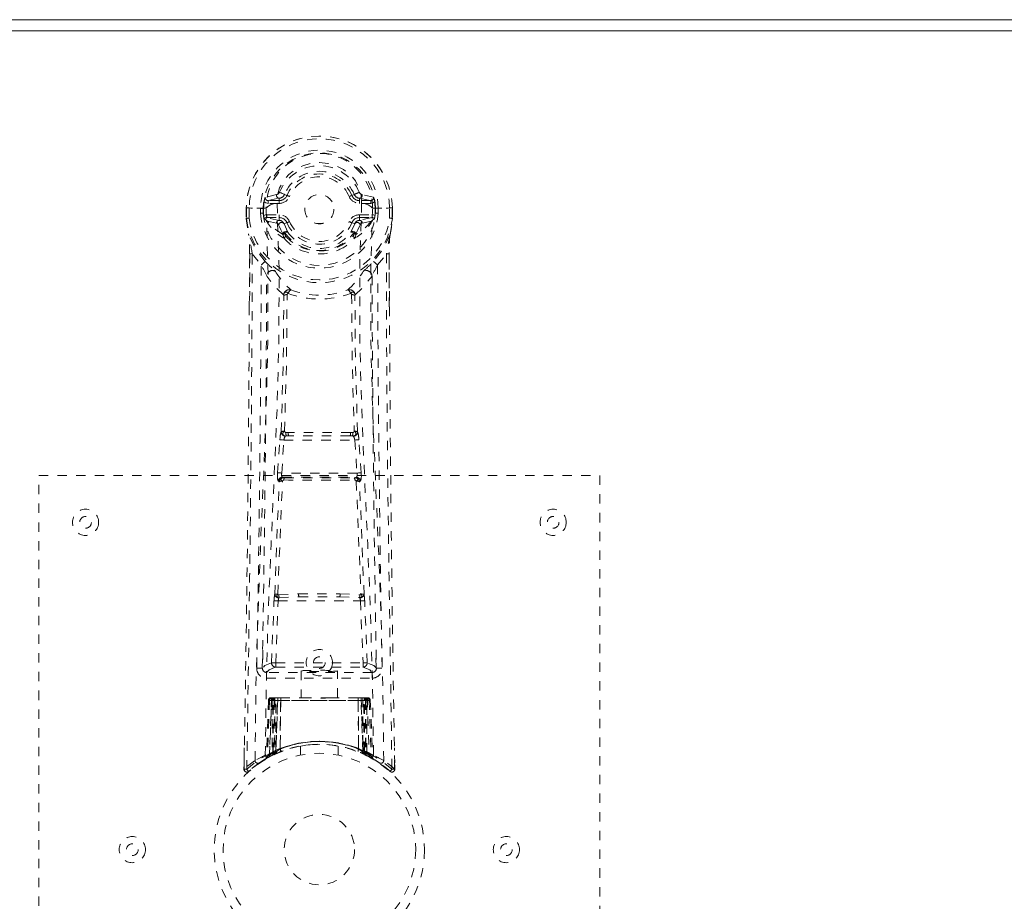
# Model space of a CAD drawing. Header units: inches. Extents: x 21.7 to 105.2, y 47.9 to 65.6.
# Tile 6 of 8: x 74.3 to 84.8, y 56.2 to 65.6. Entities that reach past the tile are written whole.
import ezdxf

# ---------------------------------------------------------------- set-up
doc = ezdxf.new("R2010")
doc.units = ezdxf.units.IN
doc.header["$MEASUREMENT"] = 0
doc.linetypes.add('SLD-Dashed', pattern=[0.075, 0.05, -0.025])
doc.linetypes.add('SLD-Solid', pattern=[0])

msp = doc.modelspace()

# ---------------------------------------------------------------- linework, layer by layer
at = {"color": 7, "linetype": 'SLD-Solid', "lineweight": 15}
for p, q in [((21.71, 65.601), (105.21, 65.601)), ((105.092, 65.483), (21.828, 65.483)), ((21.828, 65.483), (105.092, 65.483))]:
    msp.add_line(p, q, dxfattribs=at)
at = {"color": 7, "linetype": 'SLD-Dashed', "lineweight": 0}
for p, q in [((77.003, 63.731), (76.881, 63.703)), ((77.084, 63.725), (77.088, 63.733)), ((77.088, 63.733), (77.113, 63.722)), ((77.807, 63.722), (77.833, 63.733)), ((78.039, 63.703), (77.917, 63.731)), ((76.911, 63.667), (77.031, 63.692)), ((76.911, 63.667), (76.911, 63.637)), ((77.031, 63.667), (76.911, 63.667)), ((77.031, 63.637), (76.911, 63.637)), ((77.031, 63.692), (77.031, 63.667)), ((77.031, 63.637), (77.031, 63.667)), ((77.304, 63.576), (77.304, 63.591)), ((77.889, 63.692), (78.009, 63.667)), ((77.889, 63.692), (77.889, 63.667)), ((78.009, 63.667), (77.889, 63.667)), ((77.889, 63.637), (77.889, 63.667)), ((78.009, 63.637), (77.889, 63.637)), ((78.009, 63.637), (78.009, 63.667)), ((76.679, 63.588), (76.679, 63.479)), ((76.683, 63.588), (76.679, 63.588)), ((76.681, 63.589), (76.68, 63.479)), ((76.727, 63.587), (76.683, 63.588)), ((76.709, 63.588), (76.709, 63.587)), ((76.709, 63.587), (76.709, 63.479)), ((76.746, 63.587), (76.727, 63.587)), ((76.892, 63.587), (76.746, 63.587)), ((76.83, 63.531), (76.83, 63.584)), ((76.864, 63.584), (76.86, 63.584)), ((76.86, 63.584), (76.86, 63.532)), ((76.86, 63.532), (76.864, 63.517)), ((76.864, 63.517), (76.864, 63.584)), ((76.897, 63.515), (76.897, 63.485)), ((76.897, 63.515), (77.031, 63.515)), ((77.031, 63.455), (76.897, 63.485)), ((76.897, 63.485), (77.031, 63.485)), ((77.031, 63.515), (77.031, 63.485)), ((77.031, 63.485), (77.031, 63.455)), ((77.304, 63.57), (77.304, 63.576)), ((77.889, 63.515), (77.889, 63.485)), ((77.889, 63.515), (78.023, 63.515)), ((78.023, 63.485), (77.889, 63.455)), ((77.889, 63.455), (77.889, 63.485)), ((77.889, 63.485), (78.023, 63.485)), ((78.023, 63.485), (78.023, 63.515)), ((78.028, 63.587), (78.028, 63.587)), ((78.028, 63.587), (78.174, 63.587)), ((78.056, 63.584), (78.06, 63.584)), ((78.056, 63.517), (78.056, 63.584)), ((78.06, 63.532), (78.056, 63.517)), ((78.06, 63.532), (78.06, 63.584)), ((78.09, 63.584), (78.09, 63.531)), ((78.09, 63.584), (78.09, 63.584)), ((78.174, 63.587), (78.194, 63.587)), ((78.194, 63.587), (78.237, 63.588)), ((78.211, 63.587), (78.211, 63.588)), ((78.211, 63.479), (78.211, 63.587)), ((78.241, 63.588), (78.237, 63.588)), ((78.24, 63.479), (78.239, 63.589)), ((78.241, 63.588), (78.241, 63.479)), ((76.679, 63.479), (76.679, 63.475)), ((76.903, 63.447), (76.888, 63.46)), ((76.904, 63.447), (76.903, 63.447)), ((76.904, 63.447), (77.002, 63.426)), ((77.082, 63.418), (77.07, 63.436)), ((77.113, 63.431), (77.082, 63.418)), ((77.082, 63.418), (77.123, 63.328)), ((77.797, 63.328), (77.838, 63.418)), ((77.838, 63.418), (77.807, 63.431)), ((77.918, 63.426), (78.017, 63.447)), ((78.017, 63.447), (78.032, 63.46)), ((78.032, 63.46), (78.032, 63.46)), ((78.032, 63.46), (78.032, 63.46)), ((78.241, 63.475), (78.241, 63.479)), ((77.071, 63.304), (77.071, 63.31)), ((77.087, 63.261), (77.078, 63.277)), ((77.09, 63.317), (77.09, 63.311)), ((77.83, 63.311), (77.83, 63.317)), ((77.843, 63.277), (77.833, 63.261)), ((77.849, 63.304), (77.85, 63.31)), ((76.711, 62.544), (76.714, 63.099)), ((76.743, 63.096), (76.838, 62.978)), ((78.082, 62.978), (78.177, 63.096)), ((78.207, 63.099), (78.209, 62.531)), ((77.104, 61.187), (77.127, 61.187)), ((77.793, 61.187), (77.816, 61.187)), ((77.014, 60.756), (77.037, 61.109)), ((77.037, 61.109), (77.04, 61.136)), ((77.058, 60.753), (77.081, 61.106)), ((77.081, 61.106), (77.839, 61.106)), ((77.106, 61.15), (77.132, 61.15)), ((77.788, 61.15), (77.132, 61.15)), ((77.788, 61.15), (77.814, 61.15)), ((77.839, 61.106), (77.862, 60.753)), ((77.883, 61.109), (77.881, 61.136)), ((77.906, 60.756), (77.883, 61.109)), ((77.862, 60.753), (77.058, 60.753)), ((74.46, 52.726), (74.46, 60.726)), ((74.46, 60.726), (80.46, 60.726)), ((77.031, 60.662), (77.019, 60.666)), ((77.076, 60.704), (77.064, 60.708)), ((77.064, 60.708), (77.856, 60.708)), ((77.856, 60.708), (77.845, 60.704)), ((77.889, 60.662), (77.901, 60.666)), ((80.46, 60.726), (80.46, 52.726)), ((76.949, 58.724), (76.975, 59.387)), ((76.993, 58.723), (77.02, 59.385)), ((77.02, 59.385), (77.9, 59.385)), ((77.027, 59.451), (77.238, 59.461)), ((77.031, 59.422), (77.242, 59.428)), ((77.242, 59.428), (77.678, 59.428)), ((77.678, 59.428), (77.89, 59.422)), ((77.682, 59.461), (77.893, 59.451)), ((77.9, 59.385), (77.927, 58.723)), ((77.971, 58.724), (77.945, 59.387)), ((76.855, 58.86), (76.854, 58.674)), ((78.066, 58.674), (78.065, 58.86)), ((76.993, 58.678), (76.993, 58.723)), ((76.993, 58.678), (77.927, 58.678)), ((76.994, 58.723), (77.927, 58.723)), ((77.927, 58.678), (77.927, 58.723)), ((78.025, 58.621), (76.896, 58.621)), ((76.896, 58.621), (76.896, 58.56)), ((76.896, 58.56), (78.025, 58.56)), ((77.265, 58.637), (77.265, 58.351)), ((77.655, 58.351), (77.655, 58.637)), ((78.025, 58.56), (78.025, 58.621)), ((76.947, 58.351), (76.926, 57.736)), ((77.013, 58.351), (76.947, 58.351)), ((76.985, 58.351), (76.977, 58.351)), ((76.985, 58.351), (76.985, 57.781)), ((76.994, 57.771), (77.013, 58.351)), ((77.015, 58.351), (76.995, 57.772)), ((76.995, 57.785), (76.995, 58.351)), ((76.995, 58.351), (77.01, 58.351)), ((77.045, 58.351), (77.015, 58.351)), ((77.04, 57.801), (77.045, 58.351)), ((77.048, 58.351), (77.042, 57.801)), ((77.048, 58.351), (77.045, 58.351)), ((77.343, 58.351), (77.048, 58.351)), ((77.577, 58.351), (77.343, 58.351)), ((77.873, 58.351), (77.577, 58.351)), ((77.876, 58.351), (77.873, 58.351)), ((77.879, 57.801), (77.873, 58.351)), ((77.905, 58.351), (77.876, 58.351)), ((77.876, 58.351), (77.88, 57.801)), ((77.925, 57.772), (77.905, 58.351)), ((77.907, 58.351), (77.905, 58.351)), ((77.907, 58.351), (77.926, 57.771)), ((77.973, 58.351), (77.907, 58.351)), ((77.911, 58.351), (77.925, 58.351)), ((77.925, 58.351), (77.925, 57.785)), ((77.935, 57.781), (77.935, 58.351)), ((77.973, 58.351), (77.994, 57.736)), ((76.915, 58.322), (76.894, 57.717)), ((76.928, 58.322), (76.907, 57.725)), ((76.928, 58.322), (76.915, 58.322)), ((76.954, 58.322), (76.954, 57.766)), ((76.963, 58.322), (76.954, 58.322)), ((76.963, 58.322), (77.957, 58.322)), ((76.963, 57.77), (76.963, 58.322)), ((76.967, 57.772), (76.967, 58.322)), ((76.967, 58.322), (76.977, 58.322)), ((76.977, 58.322), (76.977, 57.777)), ((77.944, 58.322), (76.977, 58.322)), ((77.944, 57.777), (77.944, 58.322)), ((77.944, 58.322), (77.953, 58.322)), ((77.953, 58.322), (77.953, 57.772)), ((77.966, 58.322), (77.957, 58.322)), ((77.957, 58.322), (77.957, 57.77)), ((77.967, 57.766), (77.966, 58.322)), ((77.992, 58.322), (78.013, 57.725)), ((78.005, 58.322), (77.992, 58.322)), ((78.005, 58.322), (78.027, 57.717)), ((76.657, 57.816), (76.654, 57.586)), ((77.042, 57.801), (77.04, 57.801)), ((77.26, 57.834), (77.26, 57.737)), ((77.66, 57.737), (77.66, 57.834)), ((77.88, 57.801), (77.879, 57.801)), ((78.266, 57.586), (78.263, 57.815)), ((76.879, 57.693), (76.892, 57.7)), ((76.894, 57.717), (76.907, 57.725)), ((76.91, 57.71), (76.898, 57.704)), ((76.91, 57.711), (76.977, 57.745)), ((76.926, 57.736), (76.994, 57.771)), ((76.954, 57.766), (76.963, 57.77)), ((76.966, 57.74), (76.954, 57.766)), ((76.976, 57.744), (76.966, 57.74)), ((76.977, 57.777), (76.967, 57.772)), ((76.979, 57.746), (76.967, 57.772)), ((76.977, 57.777), (76.989, 57.75)), ((76.977, 57.745), (76.978, 57.746)), ((76.985, 57.781), (76.995, 57.785)), ((76.997, 57.754), (76.985, 57.781)), ((76.995, 57.772), (76.994, 57.771)), ((77.007, 57.759), (76.997, 57.754)), ((77.044, 57.774), (77.045, 57.775)), ((77.875, 57.775), (77.876, 57.774)), ((77.914, 57.759), (77.925, 57.785)), ((77.935, 57.781), (77.923, 57.754)), ((77.925, 57.785), (77.935, 57.781)), ((77.926, 57.771), (77.925, 57.772)), ((77.926, 57.771), (77.994, 57.736)), ((77.944, 57.777), (77.932, 57.75)), ((77.953, 57.772), (77.941, 57.746)), ((77.942, 57.746), (77.943, 57.745)), ((77.943, 57.745), (77.958, 57.738)), ((77.953, 57.772), (77.944, 57.777)), ((77.957, 57.77), (77.945, 57.744)), ((77.954, 57.74), (77.945, 57.744)), ((77.967, 57.766), (77.954, 57.74)), ((77.957, 57.77), (77.967, 57.766)), ((77.962, 57.735), (78.01, 57.711)), ((78.013, 57.725), (78.027, 57.717)), ((78.022, 57.705), (78.035, 57.697)), ((78.028, 57.7), (78.041, 57.693)), ((76.654, 57.585), (76.655, 57.643)), ((76.656, 57.642), (76.655, 57.585)), ((76.822, 57.656), (76.763, 57.612)), ((78.265, 57.585), (78.264, 57.655)), ((78.265, 57.655), (78.266, 57.585)), ((76.715, 57.572), (76.704, 57.563)), ((78.216, 57.563), (78.205, 57.572))]:
    msp.add_line(p, q, dxfattribs=at)
at = {"color": 7, "linetype": 'SLD-Dashed', "lineweight": 0, "flags": 128}
for points in [[(77.912, 63.64), (77.908, 63.722), (77.885, 63.802), (77.845, 63.878), (77.789, 63.945), (77.719, 63.999), (77.638, 64.04), (77.551, 64.065), (77.46, 64.073), (77.369, 64.065), (77.282, 64.04), (77.202, 63.999), (77.132, 63.945), (77.075, 63.878), (77.035, 63.803), (77.013, 63.722), (77.008, 63.64)], [(77.088, 63.733), (77.085, 63.734), (77.08, 63.736), (77.072, 63.739), (77.062, 63.743), (77.052, 63.748), (77.043, 63.751), (77.036, 63.754), (77.033, 63.756)], [(77.141, 63.71), (77.136, 63.712), (77.131, 63.715), (77.126, 63.717), (77.122, 63.718), (77.118, 63.72), (77.116, 63.721), (77.114, 63.722), (77.113, 63.722)], [(77.779, 63.71), (77.784, 63.712), (77.79, 63.715), (77.794, 63.717), (77.798, 63.718), (77.802, 63.72), (77.804, 63.721), (77.806, 63.722), (77.807, 63.722)], [(76.911, 63.637), (76.889, 63.642), (76.869, 63.654)], [(76.882, 57.734), (76.892, 58.489), (76.913, 59.241), (76.944, 59.99), (76.978, 60.735), (77.009, 61.473), (77.028, 62.205), (77.029, 62.927), (77.008, 63.639)], [(76.937, 63.621), (76.908, 63.605), (76.892, 63.587)], [(77.008, 63.64), (76.97, 63.632), (76.937, 63.621)], [(77.008, 63.639), (77.008, 63.64), (77.008, 63.64)], [(77.912, 63.639), (77.891, 62.927), (77.892, 62.205), (77.911, 61.473), (77.942, 60.735), (77.977, 59.991), (78.007, 59.241), (78.028, 58.489), (78.039, 57.734)], [(77.912, 63.64), (77.912, 63.64), (77.912, 63.639)], [(77.983, 63.621), (77.95, 63.632), (77.912, 63.64)], [(78.028, 63.587), (78.012, 63.605), (77.983, 63.621)], [(78.051, 63.654), (78.032, 63.642), (78.009, 63.637)], [(76.679, 63.588), (76.679, 63.588), (76.681, 63.588), (76.683, 63.588), (76.687, 63.588), (76.691, 63.588), (76.697, 63.588), (76.703, 63.588), (76.709, 63.588)], [(76.772, 57.679), (76.781, 58.434), (76.801, 59.187), (76.829, 59.937), (76.861, 60.682), (76.89, 61.421), (76.909, 62.153), (76.911, 62.875), (76.892, 63.587)], [(76.865, 63.506), (76.881, 63.513), (76.897, 63.515)], [(78.148, 57.679), (78.139, 58.434), (78.12, 59.187), (78.092, 59.937), (78.06, 60.682), (78.03, 61.421), (78.011, 62.153), (78.009, 62.875), (78.028, 63.587)], [(78.023, 63.515), (78.04, 63.513), (78.055, 63.506)], [(78.06, 63.584), (78.064, 63.584), (78.07, 63.584), (78.079, 63.584), (78.09, 63.584)], [(78.211, 63.588), (78.217, 63.588), (78.223, 63.588), (78.229, 63.588), (78.234, 63.588), (78.237, 63.588), (78.24, 63.588), (78.241, 63.588), (78.241, 63.588)], [(76.679, 63.479), (76.69, 63.385), (76.703, 63.312)], [(76.709, 63.479), (76.703, 63.479), (76.697, 63.479), (76.691, 63.479), (76.686, 63.479), (76.683, 63.479), (76.68, 63.479), (76.679, 63.479), (76.679, 63.479)], [(76.709, 63.479), (76.703, 63.478), (76.698, 63.478), (76.693, 63.477), (76.689, 63.477), (76.685, 63.476), (76.682, 63.476), (76.68, 63.475), (76.679, 63.475)], [(76.679, 63.475), (76.69, 63.378), (76.704, 63.301)], [(76.872, 63.473), (76.879, 63.468), (76.888, 63.46)], [(77.071, 63.304), (76.98, 63.365), (76.904, 63.446)], [(77.025, 63.407), (77.014, 63.421), (77.002, 63.426)], [(77.071, 63.31), (77.047, 63.354), (77.025, 63.407)], [(77.141, 63.442), (77.136, 63.44), (77.131, 63.438), (77.126, 63.436), (77.122, 63.434), (77.118, 63.433), (77.116, 63.432), (77.114, 63.431), (77.113, 63.431)], [(77.779, 63.442), (77.784, 63.44), (77.79, 63.438), (77.794, 63.436), (77.798, 63.434), (77.802, 63.433), (77.804, 63.432), (77.806, 63.431), (77.807, 63.431)], [(78.017, 63.447), (77.94, 63.365), (77.849, 63.304)], [(77.85, 63.31), (77.873, 63.354), (77.895, 63.407)], [(77.895, 63.407), (77.907, 63.422), (77.918, 63.426)], [(78.032, 63.46), (78.039, 63.466), (78.048, 63.473)], [(78.241, 63.479), (78.241, 63.479), (78.24, 63.479), (78.237, 63.479), (78.234, 63.479), (78.229, 63.479), (78.224, 63.479), (78.218, 63.479), (78.211, 63.479)], [(78.241, 63.475), (78.24, 63.475), (78.238, 63.476), (78.235, 63.476), (78.231, 63.477), (78.227, 63.477), (78.222, 63.478), (78.217, 63.478), (78.211, 63.479)], [(78.216, 63.301), (78.23, 63.378), (78.241, 63.475)], [(76.703, 63.312), (76.703, 63.306), (76.704, 63.301)], [(76.881, 63.016), (76.781, 63.144), (76.704, 63.301)], [(77.078, 63.277), (77.075, 63.281), (77.071, 63.304)], [(77.084, 63.333), (77.095, 63.337), (77.104, 63.338)], [(77.101, 63.285), (77.093, 63.297), (77.09, 63.311)], [(77.123, 63.328), (77.118, 63.33), (77.111, 63.33), (77.102, 63.327), (77.092, 63.321)], [(77.828, 63.321), (77.819, 63.327), (77.809, 63.33), (77.802, 63.33), (77.797, 63.328)], [(77.816, 63.338), (77.826, 63.337), (77.836, 63.333)], [(77.83, 63.311), (77.827, 63.297), (77.819, 63.285)], [(77.849, 63.304), (77.845, 63.281), (77.843, 63.277)], [(78.216, 63.301), (78.139, 63.144), (78.039, 63.016)], [(78.216, 63.301), (78.217, 63.306), (78.217, 63.312)], [(76.714, 63.099), (76.713, 63.098), (76.714, 63.098), (76.717, 63.097), (76.721, 63.097), (76.726, 63.097), (76.732, 63.096), (76.738, 63.096), (76.743, 63.096)], [(76.715, 63.098), (76.715, 62.724), (76.714, 62.543)], [(78.207, 63.099), (78.207, 63.098), (78.206, 63.098), (78.203, 63.097), (78.199, 63.097), (78.194, 63.097), (78.189, 63.096), (78.183, 63.096), (78.177, 63.096)], [(78.177, 63.096), (78.178, 62.326), (78.183, 61.558), (78.19, 60.791), (78.2, 60.026), (78.202, 59.832), (78.205, 59.634), (78.208, 59.465), (78.21, 59.279), (78.212, 59.2), (78.213, 59.12), (78.214, 59.036), (78.215, 58.962), (78.216, 58.942), (78.216, 58.908), (78.217, 58.86), (78.218, 58.798), (78.219, 58.711), (78.221, 58.605), (78.223, 58.482), (78.225, 58.34), (78.227, 58.216), (78.228, 58.118), (78.23, 58.024), (78.233, 57.788), (78.236, 57.585)], [(78.206, 62.53), (78.206, 62.756), (78.205, 63.098)], [(77.078, 62.658), (76.979, 62.754), (76.897, 62.86)], [(76.977, 62.924), (76.986, 62.915), (76.991, 62.908)], [(77.843, 62.658), (77.941, 62.754), (78.023, 62.86)], [(77.943, 62.924), (77.934, 62.915), (77.929, 62.908)], [(77.052, 61.194), (77.074, 61.926), (77.08, 62.65)], [(77.125, 62.673), (77.12, 62.681), (77.113, 62.686), (77.105, 62.688), (77.097, 62.688), (77.09, 62.684), (77.084, 62.677), (77.08, 62.668), (77.078, 62.658)], [(77.087, 61.201), (77.109, 61.935), (77.115, 62.661)], [(77.843, 62.658), (77.84, 62.668), (77.836, 62.677), (77.83, 62.684), (77.823, 62.688), (77.815, 62.688), (77.807, 62.686), (77.8, 62.681), (77.795, 62.673)], [(77.805, 62.661), (77.811, 61.935), (77.833, 61.201)], [(77.868, 61.194), (77.846, 61.926), (77.84, 62.65)], [(77.037, 61.109), (77.042, 61.108), (77.052, 61.108), (77.066, 61.107), (77.081, 61.106)], [(77.839, 61.106), (77.854, 61.107), (77.868, 61.108), (77.878, 61.108), (77.883, 61.109)], [(77.014, 60.756), (77.018, 60.755), (77.029, 60.755), (77.043, 60.754), (77.058, 60.753)], [(77.862, 60.753), (77.87, 60.753), (77.878, 60.754), (77.885, 60.754), (77.892, 60.755), (77.897, 60.755), (77.902, 60.755), (77.905, 60.756), (77.906, 60.756)], [(76.983, 59.455), (77.006, 60.06), (77.031, 60.662)], [(77.016, 59.458), (77.04, 60.064), (77.066, 60.667)], [(77.066, 60.667), (77.059, 60.671), (77.053, 60.677), (77.05, 60.683), (77.051, 60.689), (77.054, 60.695), (77.059, 60.699), (77.067, 60.702), (77.076, 60.704)], [(77.845, 60.704), (77.853, 60.702), (77.861, 60.699), (77.866, 60.695), (77.87, 60.689), (77.87, 60.683), (77.867, 60.677), (77.862, 60.671), (77.854, 60.667)], [(77.854, 60.667), (77.88, 60.064), (77.904, 59.458)], [(77.938, 59.455), (77.914, 60.06), (77.889, 60.662)], [(76.975, 59.387), (76.98, 59.387), (76.99, 59.386), (77.005, 59.385), (77.02, 59.385)], [(77.238, 59.461), (77.46, 59.461), (77.682, 59.461)], [(77.242, 59.428), (77.46, 59.428), (77.678, 59.428)], [(77.9, 59.385), (77.915, 59.385), (77.93, 59.386), (77.94, 59.387), (77.945, 59.387)], [(76.949, 58.724), (76.878, 58.695), (76.851, 58.667)], [(76.896, 58.621), (76.922, 58.649), (76.993, 58.678)], [(76.949, 58.724), (76.954, 58.724), (76.964, 58.724), (76.977, 58.723), (76.993, 58.723)], [(77.927, 58.723), (77.943, 58.723), (77.957, 58.724), (77.967, 58.724), (77.971, 58.724)], [(77.927, 58.678), (77.998, 58.649), (78.025, 58.621)], [(78.07, 58.667), (78.043, 58.695), (77.971, 58.724)], [(77.577, 58.351), (77.46, 58.342), (77.343, 58.351)], [(76.915, 58.322), (76.918, 58.322), (76.926, 58.322), (76.939, 58.322), (76.954, 58.322)], [(76.967, 58.322), (76.953, 58.322), (76.94, 58.322), (76.931, 58.322), (76.928, 58.322)], [(77.992, 58.322), (77.989, 58.322), (77.98, 58.322), (77.968, 58.322), (77.953, 58.322)], [(77.966, 58.322), (77.981, 58.322), (77.994, 58.322), (78.003, 58.322), (78.005, 58.322)], [(77.263, 57.834), (77.261, 57.834), (77.279, 57.837), (77.317, 57.842), (77.371, 57.848), (77.436, 57.851), (77.46, 57.851)], [(76.881, 57.694), (76.881, 57.693), (76.879, 57.693)], [(76.892, 57.7), (76.895, 57.702), (76.901, 57.705)], [(76.963, 57.77), (76.968, 57.76), (76.972, 57.752), (76.975, 57.746), (76.976, 57.744)], [(76.995, 57.785), (76.999, 57.775), (77.003, 57.766), (77.006, 57.761), (77.007, 57.759)], [(77.074, 57.784), (77.055, 57.778), (77.042, 57.773)], [(77.955, 57.742), (77.977, 57.729), (78.001, 57.716)], [(77.977, 57.728), (77.986, 57.724), (77.99, 57.725), (77.992, 57.731), (77.994, 57.737)], [(76.657, 57.585), (76.659, 57.577), (76.662, 57.57), (76.667, 57.563), (76.673, 57.558), (76.681, 57.556), (76.688, 57.555), (76.695, 57.557), (76.702, 57.561)]]:
    msp.add_lwpolyline(points, dxfattribs=at)
at = {"color": 7, "linetype": 'SLD-Dashed', "lineweight": 0}
for centre, radius in [((77.46, 63.576), 0.156), ((74.96, 60.226), 0.14), ((79.96, 60.226), 0.14), ((74.96, 60.226), 0.0625), ((79.96, 60.226), 0.0625), ((77.46, 58.726), 0.141), ((77.46, 58.726), 0.0625), ((77.46, 56.726), 1.125), ((77.46, 56.726), 1.03), ((77.46, 56.726), 0.376), ((75.46, 56.726), 0.14), ((79.46, 56.726), 0.14), ((75.46, 56.726), 0.0625), ((79.46, 56.726), 0.0625)]:
    msp.add_circle(centre, radius, dxfattribs=at)
for centre, radius, start, end in [((77.46, 63.576), 0.781, 0.8627, 179.1373), ((77.46, 63.576), 0.781, 0.8691, 180), ((77.46, 63.576), 0.751, 0.8899, 179.1373), ((77.46, 63.576), 0.63, 0.7178, 179.2822), ((77.46, 63.576), 0.6, 0.7178, 179.2822), ((77.46, 63.602), 0.568, 358.4775, 181.5215), ((77.46, 63.576), 0.463, 22.774, 157.226), ((77.46, 63.576), 0.404, 22.774, 157.226), ((77.46, 63.576), 0.376, 22.774, 157.226), ((77.46, 63.576), 0.346, 22.7741, 157.2259), ((77.101, 63.623), 0.234, 159.9688, 172.4319), ((76.911, 63.697), 0.0298, 167.7175, 271.3919), ((77.032, 63.722), 0.0301, 161.8307, 268.8009), ((76.995, 63.771), 0.0412, 282.1289, 337.5097), ((77.025, 63.759), 0.0676, 275.0417, 330.0538), ((77.031, 63.756), 0.089, 270, 337.226), ((77.031, 63.756), 0.119, 269.9994, 337.2262), ((77.889, 63.756), 0.119, 202.7738, 270.0006), ((77.889, 63.756), 0.089, 202.774, 270), ((76.208, 67.678), 4.267, 292.375, 293.1736), ((77.895, 63.759), 0.0676, 202.929, 264.9737), ((77.925, 63.771), 0.0412, 202.4989, 257.8625), ((77.888, 63.722), 0.0301, 271.198, 18.1704), ((78.01, 63.697), 0.0298, 268.6113, 12.2793), ((77.819, 63.623), 0.234, 7.5681, 20.0312), ((77.46, 63.576), 0.596, 172.4937, 179.2563), ((77.46, 63.576), 0.596, 0.7437, 7.5062), ((76.861, 64.86), 1.277, 268.6149, 269.9506), ((76.86, 62.93), 0.601, 90.0167, 92.8685), ((77.46, 63.576), 0.632, 184.1187, 355.8813), ((77.46, 63.576), 0.602, 184.2517, 355.7483), ((77.46, 63.576), 0.599, 185.6401, 186.7432), ((76.952, 63.507), 0.0866, 180.848, 203.6169), ((76.897, 63.455), 0.0305, 89.4526, 144.3681), ((77.031, 63.396), 0.119, 22.7735, 90.0005), ((77.031, 63.396), 0.089, 22.774, 90), ((77.889, 63.396), 0.119, 89.9995, 157.2265), ((77.889, 63.396), 0.089, 90, 157.226), ((78.023, 63.455), 0.0305, 35.6334, 90.5459), ((77.933, 63.515), 0.122, 339.7427, 355.7925), ((77.46, 63.576), 0.599, 353.2568, 354.3599), ((78.06, 62.931), 0.601, 87.1312, 89.9835), ((77.46, 63.576), 0.787, 187.3679, 352.6321), ((77.46, 63.576), 0.758, 187.3679, 352.6321), ((77.352, 63.726), 0.535, 209.8502, 240.3537), ((77.032, 63.426), 0.0299, 90.883, 178.3686), ((77.055, 63.402), 0.0308, 30.2874, 170.7393), ((77.031, 63.405), 0.0502, 37.9699, 89.2829), ((77.46, 63.576), 0.376, 202.774, 337.226), ((77.46, 63.576), 0.346, 202.7741, 337.2259), ((77.46, 63.576), 0.157, 264.8878, 285.7451), ((77.57, 63.724), 0.532, 299.5717, 330.2117), ((77.894, 63.396), 0.06, 95.0554, 158.6857), ((77.865, 63.402), 0.0308, 9.2243, 149.7569), ((77.888, 63.426), 0.0299, 1.6314, 89.117), ((76.976, 63.573), 1.269, 348.1227, 355.7626), ((75.297, 63.133), 1.417, 358.6003, 7.2422), ((71.104, 62.132), 5.721, 9.7006, 11.7931), ((77.101, 63.308), 0.0301, 123.0082, 175.3638), ((77.089, 63.289), 0.0285, 88.8516, 131.3287), ((77.09, 63.282), 0.0285, 88.8371, 131.2837), ((76.543, 62.955), 0.66, 33.6777, 34.8752), ((77.116, 63.26), 0.029, 120.916, 178.6683), ((77.095, 63.317), 0.00483, 125.7239, 184.3488), ((77.46, 63.588), 0.455, 215.9729, 324.0272), ((77.46, 63.618), 0.49, 222.8678, 317.1323), ((77.105, 63.315), 0.0228, 34.1567, 90.4595), ((77.46, 63.568), 0.413, 215.4711, 324.5333), ((77.816, 63.315), 0.0228, 89.5506, 145.8672), ((77.804, 63.26), 0.029, 1.333, 59.0814), ((78.327, 62.99), 0.599, 145.0659, 146.3865), ((77.825, 63.317), 0.00483, 355.6552, 54.2662), ((77.831, 63.289), 0.0285, 48.6799, 91.145), ((77.831, 63.282), 0.0285, 48.7163, 91.1629), ((77.82, 63.308), 0.0299, 4.513, 57.2393), ((83.814, 62.132), 5.719, 168.2059, 170.2991), ((79.642, 63.132), 1.436, 172.8152, 181.3449), ((77.408, 63.527), 0.417, 219.729, 248.1863), ((77.512, 63.528), 0.417, 291.8218, 320.2637), ((-337.535, 64.825), 414.282, 358.99852, 359.76082), ((77.46, 63.6), 0.504, 245.71, 294.2905), ((-225.653, 64.154), 302.494, 358.96049, 359.77725), ((77.09, 62.732), 0.352, 126.3603, 135.6227), ((74.37, 61.665), 2.796, 25.3172, 28.0231), ((78.454, 64.564), 2.207, 224.5523, 228.0017), ((76.468, 64.562), 2.205, 311.9959, 315.4491), ((80.55, 61.665), 2.796, 151.9769, 154.6828), ((77.83, 62.732), 0.352, 44.3768, 53.6402), ((367.076, 64.006), 288.995, 180.20368, 181.05858), ((-213.723, 64.004), 290.622, 358.9477, 359.77454), ((76.958, 62.858), 0.0607, 56.759, 177.6464), ((77.731, 63.361), 0.868, 211.4428, 228.486), ((77.189, 63.361), 0.867, 311.5103, 328.5603), ((77.962, 62.858), 0.0607, 2.3503, 123.2479), ((368.623, 64.004), 290.602, 180.22544, 181.05233), ((77.138, 62.653), 0.0607, 72.6744, 175.3763), ((77.067, 62.651), 0.0126, 355.8367, 33.5334), ((77.112, 62.607), 0.0541, 86.7651, 126.9456), ((77.129, 62.659), 0.014, 105.6364, 172.2055), ((77.185, 62.657), 0.0612, 117.5701, 165.1397), ((77.46, 63.586), 0.972, 249.8637, 290.1346), ((77.46, 63.505), 0.849, 249.047, 290.9531), ((77.782, 62.653), 0.0607, 4.6237, 107.3256), ((77.736, 62.657), 0.0612, 14.8603, 62.4299), ((77.791, 62.659), 0.014, 7.7989, 74.3555), ((77.808, 62.607), 0.0541, 53.0523, 93.2345), ((77.853, 62.651), 0.0126, 146.445, 184.1849), ((-259.062, 63.96), 335.776, 358.92193, 359.75832), ((412.957, 63.951), 334.75, 180.24306, 181.07765), ((77.243, 61.122), 0.204, 159.3354, 175.9361), ((77.081, 61.139), 0.0615, 84.0381, 117.8736), ((77.099, 61.194), 0.0464, 180.7599, 267.5236), ((77.097, 61.175), 0.0271, 110.5896, 269.3166), ((77.105, 61.205), 0.0186, 194.541, 265.3393), ((77.182, 61.174), 0.0795, 170.5756, 197.201), ((77.189, 61.178), 0.0623, 171.2597, 205.8087), ((77.46, 28.837), 32.351, 89.4099, 90.5901), ((77.732, 61.178), 0.0624, 334.2154, 8.7198), ((77.738, 61.174), 0.0795, 342.8017, 9.4344), ((77.815, 61.205), 0.0186, 274.5987, 345.3504), ((77.823, 61.175), 0.0271, 270.6843, 69.4096), ((77.822, 61.194), 0.0464, 272.4779, 359.2386), ((77.839, 61.139), 0.0615, 62.1264, 95.9619), ((77.677, 61.122), 0.204, 4.0595, 20.6687), ((77.162, 61.101), 0.0808, 144.2166, 176.6909), ((77.105, 61.133), 0.0176, 85.6928, 118.7587), ((77.46, 27.781), 33.371, 89.4374, 90.5626), ((77.815, 61.132), 0.0184, 62.0307, 93.5377), ((77.756, 61.1), 0.0824, 3.6471, 35.4487), ((77.202, 60.723), 0.191, 170.0548, 197.3091), ((77.107, 60.736), 0.0518, 161.3895, 213.2271), ((77.813, 60.736), 0.052, 326.8554, 18.5279), ((77.718, 60.723), 0.191, 342.6873, 9.9474), ((77.064, 60.663), 0.0451, 90.6646, 176.0528), ((77.076, 60.658), 0.0451, 90.6966, 175.9058), ((77.059, 60.601), 0.0667, 83.87, 114.4083), ((77.083, 60.66), 0.0183, 95.7873, 158.1175), ((77.086, 60.766), 0.0636, 260.9822, 271.4853), ((77.116, 60.682), 0.0353, 144.8006, 186.2141), ((77.46, 96.393), 35.716, 269.3919, 270.6084), ((77.46, 93.406), 32.705, 269.3468, 270.6534), ((77.835, 60.765), 0.0626, 268.5342, 279.0737), ((77.804, 60.682), 0.0353, 353.7897, 35.2054), ((77.838, 60.661), 0.0174, 20.087, 85.4735), ((77.844, 60.658), 0.0451, 4.0942, 89.3049), ((77.861, 60.601), 0.0668, 65.6206, 96.1176), ((77.856, 60.663), 0.0451, 3.9447, 89.3364), ((77.491, 59.367), 0.516, 170.2093, 177.8099), ((77.008, 59.363), 0.0956, 85.2759, 105.6261), ((77.027, 59.464), 0.0452, 191.4447, 269.8706), ((77.028, 59.44), 0.0216, 124.0037, 265.9285), ((77.027, 59.462), 0.0114, 202.2143, 271.262), ((77.154, 59.376), 0.134, 161.4614, 176.2721), ((77.138, 59.45), 0.111, 179.5366, 194.7011), ((77.031, 59.417), 0.00458, 96.811, 164.7858), ((77.32, 59.453), 0.0822, 174.0012, 197.7521), ((77.6, 59.453), 0.0822, 342.2405, 6.0025), ((77.782, 59.45), 0.111, 345.3894, 0.5114), ((77.889, 59.417), 0.00464, 15.4418, 82.7544), ((77.892, 59.44), 0.0216, 274.0711, 55.9966), ((77.893, 59.462), 0.0114, 268.4964, 337.4705), ((77.893, 59.464), 0.0452, 270.1312, 348.5536), ((77.766, 59.376), 0.134, 3.7324, 18.5303), ((77.912, 59.363), 0.0956, 74.3743, 94.7237), ((77.429, 59.367), 0.516, 2.1915, 9.7878), ((76.819, 59.522), 0.856, 268.0939, 272.1117), ((76.895, 58.665), 0.105, 179.1176, 270.0149), ((76.896, 58.666), 0.045, 179.0583, 269.9962), ((76.994, 58.723), 0.0451, 178.2752, 269.5571), ((77.926, 58.723), 0.0451, 270.4421, 1.6974), ((78.025, 58.666), 0.045, 270.004, 0.9434), ((78.025, 58.665), 0.105, 269.9853, 0.8822), ((78.101, 59.522), 0.856, 267.8895, 271.9055), ((76.945, 58.321), 0.03, 90.0043, 178.0047), ((76.976, 58.277), 0.0753, 106.8937, 143.7001), ((51.208, 59.008), 25.749, 357.1599, 358.538), ((76.958, 58.321), 0.03, 90.0292, 178.0313), ((76.972, 58.165), 0.185, 91.3808, 99.0494), ((77.53, 58.328), 0.576, 177.9283, 180.6116), ((77.376, 58.329), 0.413, 176.9756, 180.9906), ((77.562, 58.328), 0.595, 177.9919, 180.5933), ((77.406, 58.329), 0.429, 177.0836, 180.9522), ((77.515, 58.329), 0.429, 359.0478, 2.9164), ((77.358, 58.328), 0.595, 359.4067, 2.0081), ((77.948, 58.172), 0.177, 80.43, 88.5128), ((77.544, 58.329), 0.413, 359.0094, 3.0244), ((77.962, 58.321), 0.03, 1.9699, 89.9695), ((77.944, 58.277), 0.0753, 36.3009, 73.1053), ((77.39, 58.328), 0.576, 359.3916, 2.0735), ((103.712, 59.008), 25.749, 181.462, 182.8402), ((77.975, 58.321), 0.03, 1.9953, 89.9957), ((77.46, 56.726), 1.158, 47.8872, 132.1137), ((77.46, 56.695), 1.19, 60.9032, 119.0966), ((77.46, 56.726), 1.127, 60.5081, 119.4918), ((77.46, 56.727), 1.155, 64.5269, 115.4731), ((77.46, 56.727), 1.155, 65.259, 114.741), ((77.46, 56.727), 1.155, 66.2582, 113.7418), ((77.411, 57.181), 0.722, 120.9278, 125.1938), ((77.01, 57.783), 0.0346, 344.9371, 30.9729), ((77.46, 56.763), 1.12, 68.0447, 111.9528), ((77.012, 57.784), 0.0345, 344.7152, 31.0444), ((77.908, 57.784), 0.0347, 149.1012, 195.134), ((77.91, 57.783), 0.0346, 149.0231, 195.0669), ((77.509, 57.181), 0.722, 54.8053, 59.07), ((77.444, 56.493), 1.363, 114.3803, 119.5294), ((77.46, 56.726), 1.128, 119.4915, 124.6374), ((76.864, 57.718), 0.03, 301.0211, 358.0142), ((76.868, 57.717), 0.0264, 299.4136, 3.781), ((76.923, 57.747), 0.0429, 196.9719, 245.8216), ((76.877, 57.726), 0.0299, 300.2487, 358.0925), ((77.435, 57.11), 0.813, 126.2881, 131.7236), ((77.43, 57.12), 0.8, 125.414, 130.858), ((77.46, 56.726), 1.128, 114.2384, 119.1726), ((76.896, 57.737), 0.0299, 299.2028, 358.1984), ((76.898, 57.735), 0.0273, 297.638, 2.2894), ((77.437, 57.118), 0.801, 124.2575, 129.5898), ((76.964, 57.772), 0.0297, 295.4615, 358.5245), ((76.965, 57.772), 0.0297, 295.4078, 358.5226), ((77.523, 56.865), 0.975, 64.5425, 67.4768), ((77.459, 56.723), 1.131, 60.8343, 65.7547), ((77.955, 57.772), 0.0297, 181.4851, 244.5882), ((77.956, 57.772), 0.0297, 181.479, 244.5387), ((77.486, 57.121), 0.798, 50.3978, 55.7549), ((77.461, 56.727), 1.126, 59.7604, 64.7561), ((77.492, 56.782), 1.064, 54.3724, 64.9433), ((77.489, 57.119), 0.802, 49.1479, 54.58), ((77.486, 57.111), 0.812, 48.2723, 53.7159), ((78.024, 57.737), 0.0299, 181.8016, 240.7972), ((78.043, 57.726), 0.0299, 181.9092, 239.7456), ((77.998, 57.747), 0.0428, 294.1607, 343.0467), ((77.46, 56.726), 1.127, 55.3624, 60.5085), ((78.043, 57.714), 0.02, 162.7424, 229.6223), ((78.057, 57.718), 0.03, 181.9858, 238.9789), ((77.576, 56.92), 0.902, 58.9458, 59.7528), ((77.477, 56.495), 1.361, 60.4674, 65.6251), ((77.467, 56.675), 1.221, 124.6889, 131.7847), ((77.458, 56.729), 1.124, 124.6268, 132.0804), ((76.802, 57.679), 0.03, 180.0551, 304.0529), ((78.118, 57.679), 0.03, 235.9465, 359.9461), ((77.463, 56.73), 1.123, 47.9173, 55.3753), ((77.453, 56.675), 1.221, 48.215, 55.3112), ((76.684, 57.585), 0.03, 179.1331, 312.1256), ((76.702, 59.268), 1.683, 268.3707, 269.3918), ((78.682, 59.382), 2.688, 221.9765, 222.614), ((78.236, 57.585), 0.03, 227.8753, 0.866), ((76.123, 59.487), 2.843, 317.4035, 318.006), ((78.229, 58.76), 1.175, 270.3873, 271.8502)]:
    msp.add_arc(centre, radius, start, end, dxfattribs=at)
msp.add_ellipse((77.46, 58.637), major_axis=(0.195, 0), ratio=0.034921, dxfattribs=at)

doc.saveas('drawing.dxf')
